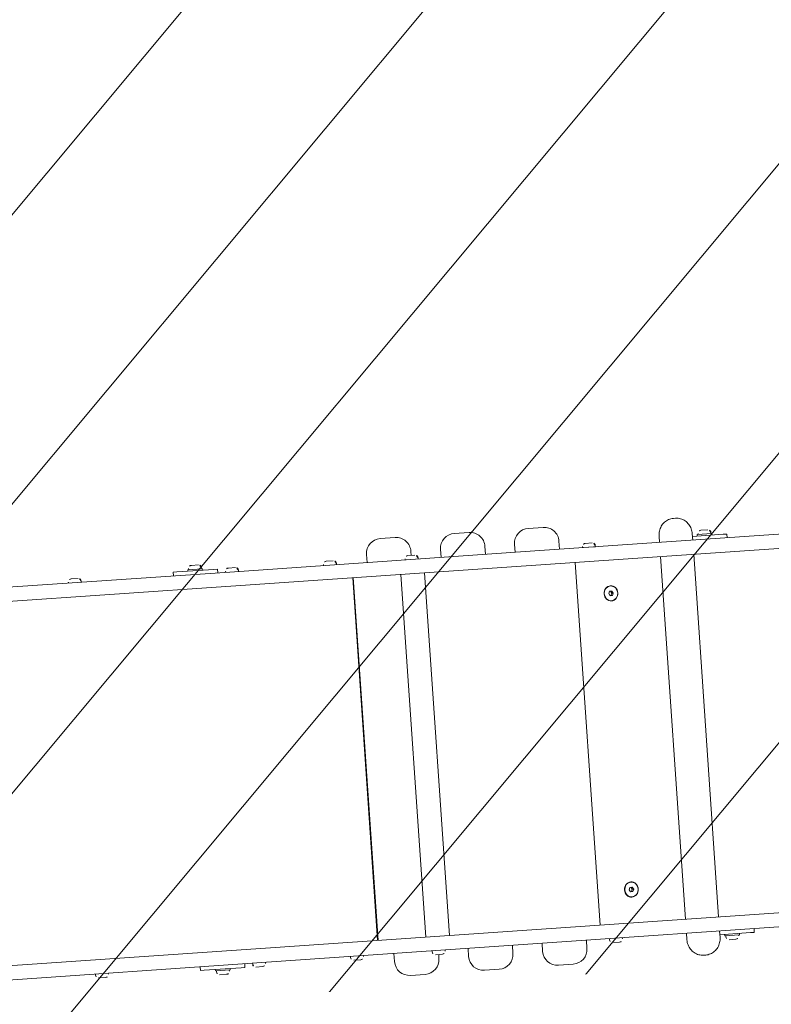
# Model space of a CAD drawing. Header units: metres. Extents: x 7493319 to 7493540, y 5986548 to 5986696.
# Tile 13 of 30: x 7493401.24 to 7493402.26, y 5986660.55 to 5986661.88. Entities that reach past the tile are written whole.
import ezdxf

# ---------------------------------------------------------------- set-up
doc = ezdxf.new("R2010")
doc.units = ezdxf.units.M
doc.header["$MEASUREMENT"] = 0
for name, color, linetype, lineweight in [('_k_kreskowanie', 250, 'CONTINUOUS', 5), ('_k_urzadzenia', 250, 'CONTINUOUS', 13), ('_k_widok', 7, 'CONTINUOUS', 18), ('_k_wymiar', 7, 'CONTINUOUS', 13), ('_k_ściany', 7, 'CONTINUOUS', 35)]:
    doc.layers.add(name, color=color, linetype=linetype, lineweight=lineweight)
doc.layers.add('_k_niewidoczna', color=72, linetype='CONTINUOUS', lineweight=9, plot=False)
doc.styles.add('GENERATED_STYLE_1', font='msgothic.ttc')

# ---------------------------------------------------------------- blocks, each defined once
blk = doc.blocks.new('2123EPZ')
at = {"layer": '_k_urzadzenia'}
for p, q in [((-2.954794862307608, 0.2950000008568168), (-2.974794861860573, 0.2950000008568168)), ((-2.854794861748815, 0.2950000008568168), (-2.874794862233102, 0.2950000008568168)), ((-2.754794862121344, 0.2950000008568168), (-2.774794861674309, 0.2950000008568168)), ((-2.578744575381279, 0.2950000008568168), (-2.575786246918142, 0.2950000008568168)), ((-3.398302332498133, 0.2654500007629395), (-3.398302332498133, 0.2640000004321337)), ((-3.394252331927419, 0.2695000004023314), (-3.384852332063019, 0.2695000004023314)), ((-3.380802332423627, 0.2654500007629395), (-3.380802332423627, 0.2640000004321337)), ((-3.256531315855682, 0.269000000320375), (-3.251531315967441, 0.269000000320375)), ((-3.256531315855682, 0.269000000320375), (-3.256531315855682, 0.2640000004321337)), ((-3.201531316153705, 0.269000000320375), (-3.251531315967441, 0.269000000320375)), ((-3.236531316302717, 0.2710000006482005), (-3.216531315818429, 0.2710000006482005)), ((-3.236531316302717, 0.269000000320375), (-3.236531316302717, 0.2710000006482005)), ((-3.235281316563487, 0.2724500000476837), (-3.235281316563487, 0.2710000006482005)), ((-3.231231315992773, 0.2765000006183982), (-3.221831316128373, 0.2765000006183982)), ((-3.217781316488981, 0.2724500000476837), (-3.217781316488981, 0.2710000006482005)), ((-3.216531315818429, 0.269000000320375), (-3.216531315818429, 0.2710000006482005)), ((-3.201531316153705, 0.269000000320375), (-3.196531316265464, 0.269000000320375)), ((-3.196531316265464, 0.2640000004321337), (-3.196531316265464, 0.269000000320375)), ((-3.185832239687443, 0.2654500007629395), (-3.185832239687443, 0.2640000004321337)), ((-3.181782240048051, 0.2695000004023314), (-3.172382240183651, 0.2695000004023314)), ((-3.168332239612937, 0.2654500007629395), (-3.168332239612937, 0.2640000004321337)), ((-3.053544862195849, 0.2654500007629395), (-3.053544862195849, 0.2640000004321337)), ((-3.049494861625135, 0.2695000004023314), (-3.040094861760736, 0.2695000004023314)), ((-3.036044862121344, 0.2654500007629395), (-3.036044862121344, 0.2640000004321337)), ((-2.994794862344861, 0.275000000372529), (-2.994794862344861, 0.2640000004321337)), ((-2.943294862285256, 0.2654500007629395), (-2.943294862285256, 0.2640000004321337)), ((-2.939244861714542, 0.2695000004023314), (-2.929844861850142, 0.2695000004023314)), ((-2.93479486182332, 0.2695000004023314), (-2.93479486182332, 0.275000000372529)), ((-2.925794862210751, 0.2654500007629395), (-2.925794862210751, 0.2640000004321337)), ((-2.894794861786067, 0.275000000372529), (-2.894794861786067, 0.2640000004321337)), ((-2.834794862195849, 0.2640000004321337), (-2.834794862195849, 0.275000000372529)), ((-2.794794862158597, 0.275000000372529), (-2.794794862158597, 0.2640000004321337)), ((-2.734794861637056, 0.2640000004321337), (-2.734794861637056, 0.275000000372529)), ((-2.703797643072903, 0.2655570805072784), (-2.703797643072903, 0.2641070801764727)), ((-2.699747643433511, 0.2696070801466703), (-2.690347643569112, 0.2696070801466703)), ((-2.68629764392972, 0.2655570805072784), (-2.68629764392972, 0.2641070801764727)), ((-2.599698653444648, 0.2640000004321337), (-2.599698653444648, 0.2724999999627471)), ((-2.554832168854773, 0.2640000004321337), (-2.554832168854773, 0.2724999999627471)), ((-2.513296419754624, 0.269000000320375), (-2.554832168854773, 0.269000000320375)), ((-2.548296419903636, 0.2710000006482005), (-2.528296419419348, 0.2710000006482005)), ((-2.548296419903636, 0.269000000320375), (-2.548296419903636, 0.2710000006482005)), ((-2.547046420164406, 0.2724500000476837), (-2.547046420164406, 0.2710000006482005)), ((-2.542996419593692, 0.2765000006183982), (-2.533596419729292, 0.2765000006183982)), ((-2.5295464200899, 0.2724500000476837), (-2.5295464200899, 0.2710000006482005)), ((-2.528296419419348, 0.269000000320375), (-2.528296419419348, 0.2710000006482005)), ((-2.513296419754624, 0.269000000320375), (-2.508296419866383, 0.269000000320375)), ((-2.508296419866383, 0.2640000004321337), (-2.508296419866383, 0.269000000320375)), ((-3.180141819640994, 0.2640000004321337), (-3.694479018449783, 0.2640000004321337)), ((-2.781124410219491, 0.2640000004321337), (-3.180141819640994, 0.2640000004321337)), ((-2.394989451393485, 0.2640000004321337), (-2.781124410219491, 0.2640000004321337)), ((-2.703797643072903, 0.2641070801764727), (-2.68629764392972, 0.2641070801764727)), ((-3.694479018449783, 0.2450000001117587), (-3.180141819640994, 0.2450000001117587)), ((-3.180141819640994, 0.2450000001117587), (-2.781124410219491, 0.2450000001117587)), ((-3.015544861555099, -0.2449999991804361), (-3.015544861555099, 0.2450000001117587)), ((-3.014794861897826, 0.2450000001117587), (-3.014794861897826, -0.2449999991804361)), ((-2.95054486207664, -0.2449999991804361), (-2.95054486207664, 0.2450000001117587)), ((-2.918544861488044, -0.2449999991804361), (-2.918544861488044, 0.2450000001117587)), ((-2.781124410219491, 0.2450000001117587), (-2.394989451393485, 0.2450000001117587)), ((-2.714794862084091, -0.2449999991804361), (-2.714794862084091, 0.2450000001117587)), ((-2.599698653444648, -0.2449999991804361), (-2.599698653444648, 0.2450000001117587)), ((-2.554832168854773, -0.2449999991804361), (-2.554832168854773, 0.2450000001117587)), ((-3.015544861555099, 0.2300000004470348), (-3.014794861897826, 0.2300000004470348)), ((-3.015544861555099, 0.2200000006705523), (-3.014794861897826, 0.2200000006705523)), ((-2.672783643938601, 0.1999045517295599), (-2.671289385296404, 0.2029511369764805)), ((-2.671139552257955, 0.1969534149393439), (-2.672783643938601, 0.1999045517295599)), ((-2.671289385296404, 0.2029511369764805), (-2.668151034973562, 0.2030465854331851)), ((-2.668366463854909, 0.2000954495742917), (-2.669979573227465, 0.2029909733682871)), ((-2.669860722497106, 0.1970488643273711), (-2.668366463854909, 0.2000954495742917)), ((-2.669645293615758, 0.2099999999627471), (-2.669856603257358, 0.2099999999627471)), ((-2.666506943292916, 0.2000954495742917), (-2.668366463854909, 0.2000954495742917)), ((-2.668151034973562, 0.2030465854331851), (-2.666506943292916, 0.2000954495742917)), ((-2.666506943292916, 0.2000954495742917), (-2.668001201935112, 0.1970488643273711)), ((-2.671170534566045, 0.1970090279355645), (-2.669860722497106, 0.1970488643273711)), ((-2.668001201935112, 0.1970488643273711), (-2.671139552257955, 0.1969534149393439)), ((-2.668001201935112, 0.1970488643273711), (-2.669860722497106, 0.1970488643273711)), ((-2.669645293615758, 0.1900000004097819), (-2.669856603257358, 0.1900000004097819)), ((-2.672780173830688, -0.2001887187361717), (-2.671360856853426, -0.1970988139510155)), ((-2.671360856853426, -0.1970988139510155), (-2.668225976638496, -0.1969100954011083)), ((-2.668369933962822, -0.1998112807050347), (-2.670021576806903, -0.1970181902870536)), ((-2.669645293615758, -0.1899999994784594), (-2.669856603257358, -0.1899999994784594)), ((-2.668225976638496, -0.1969100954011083), (-2.666510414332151, -0.1998112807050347)), ((-2.671064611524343, -0.2030899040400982), (-2.672780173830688, -0.2001887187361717)), ((-2.671128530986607, -0.2029818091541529), (-2.669789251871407, -0.202901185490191)), ((-2.667929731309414, -0.202901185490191), (-2.671064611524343, -0.2030899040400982)), ((-2.669645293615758, -0.2099999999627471), (-2.669856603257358, -0.2099999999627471)), ((-2.669789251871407, -0.202901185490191), (-2.668369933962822, -0.1998112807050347)), ((-2.667929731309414, -0.202901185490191), (-2.669789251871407, -0.202901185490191)), ((-2.666510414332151, -0.1998112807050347), (-2.668369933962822, -0.1998112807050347)), ((-2.666510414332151, -0.1998112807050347), (-2.667929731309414, -0.202901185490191)), ((-3.694479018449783, -0.2449999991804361), (-3.180141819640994, -0.2449999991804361)), ((-3.180141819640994, -0.2449999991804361), (-2.781124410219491, -0.2449999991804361)), ((-2.781124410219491, -0.2449999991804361), (-2.394989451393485, -0.2449999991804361)), ((-3.180141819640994, -0.2639999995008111), (-3.694479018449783, -0.2639999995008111)), ((-3.398302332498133, -0.2654499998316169), (-3.398302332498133, -0.2639999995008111)), ((-3.380802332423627, -0.2654499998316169), (-3.380802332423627, -0.2639999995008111)), ((-3.256531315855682, -0.2639999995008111), (-3.256531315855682, -0.2689999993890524)), ((-3.196531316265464, -0.2689999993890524), (-3.196531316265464, -0.2639999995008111)), ((-3.185832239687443, -0.2654499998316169), (-3.185832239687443, -0.2639999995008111)), ((-2.781124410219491, -0.2639999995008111), (-3.180141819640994, -0.2639999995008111)), ((-3.168332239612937, -0.2654499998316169), (-3.168332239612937, -0.2639999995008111)), ((-3.053544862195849, -0.2654499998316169), (-3.053544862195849, -0.2639999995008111)), ((-3.036044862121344, -0.2654499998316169), (-3.036044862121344, -0.2639999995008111)), ((-2.994794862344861, -0.2639999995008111), (-2.994794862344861, -0.2749999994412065)), ((-2.943294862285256, -0.2654499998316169), (-2.943294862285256, -0.2639999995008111)), ((-2.925794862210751, -0.2654499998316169), (-2.925794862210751, -0.2639999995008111)), ((-2.894794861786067, -0.2639999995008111), (-2.894794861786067, -0.2749999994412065)), ((-2.834794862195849, -0.2749999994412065), (-2.834794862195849, -0.2639999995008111)), ((-2.794794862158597, -0.2639999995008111), (-2.794794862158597, -0.2749999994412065)), ((-2.394989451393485, -0.2639999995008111), (-2.781124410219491, -0.2639999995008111)), ((-2.734794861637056, -0.2749999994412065), (-2.734794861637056, -0.2639999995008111)), ((-2.703798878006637, -0.2654499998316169), (-2.703798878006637, -0.2639999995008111)), ((-2.686298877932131, -0.2654499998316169), (-2.686298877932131, -0.2639999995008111)), ((-2.599698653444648, -0.2724999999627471), (-2.599698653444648, -0.2639999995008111)), ((-2.554832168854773, -0.2724999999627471), (-2.554832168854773, -0.2639999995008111)), ((-2.508296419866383, -0.2689999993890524), (-2.508296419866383, -0.2639999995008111)), ((-3.384852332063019, -0.2694999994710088), (-3.394252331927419, -0.2694999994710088)), ((-3.251531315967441, -0.2689999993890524), (-3.256531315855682, -0.2689999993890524)), ((-3.251531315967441, -0.2689999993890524), (-3.201531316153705, -0.2689999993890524)), ((-3.236531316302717, -0.2689999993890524), (-3.236531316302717, -0.2709999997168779)), ((-3.216531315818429, -0.2709999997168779), (-3.236531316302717, -0.2709999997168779)), ((-3.235281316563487, -0.2724500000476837), (-3.235281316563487, -0.2709999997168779)), ((-3.221831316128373, -0.2764999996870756), (-3.231231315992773, -0.2764999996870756)), ((-3.217781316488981, -0.2724500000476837), (-3.217781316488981, -0.2709999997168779)), ((-3.216531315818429, -0.2689999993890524), (-3.216531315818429, -0.2709999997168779)), ((-3.196531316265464, -0.2689999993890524), (-3.201531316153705, -0.2689999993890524)), ((-3.172382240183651, -0.2694999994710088), (-3.181782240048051, -0.2694999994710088)), ((-3.040094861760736, -0.2694999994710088), (-3.049494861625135, -0.2694999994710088)), ((-2.929844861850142, -0.2694999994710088), (-2.939244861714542, -0.2694999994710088)), ((-2.93479486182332, -0.2749999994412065), (-2.93479486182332, -0.2694999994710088)), ((-2.690348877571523, -0.2694999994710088), (-2.699748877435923, -0.2694999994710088)), ((-2.554832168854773, -0.2689999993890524), (-2.513296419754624, -0.2689999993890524)), ((-2.548296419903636, -0.2709999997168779), (-2.548296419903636, -0.2689999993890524)), ((-2.548296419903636, -0.2709999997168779), (-2.528296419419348, -0.2709999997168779)), ((-2.547046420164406, -0.2724500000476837), (-2.547046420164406, -0.2709999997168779)), ((-2.533596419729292, -0.2764999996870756), (-2.542996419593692, -0.2764999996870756)), ((-2.5295464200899, -0.2724500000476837), (-2.5295464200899, -0.2709999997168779)), ((-2.528296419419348, -0.2709999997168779), (-2.528296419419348, -0.2689999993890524)), ((-2.508296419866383, -0.2689999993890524), (-2.513296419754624, -0.2689999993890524)), ((-2.974794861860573, -0.2949999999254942), (-2.954794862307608, -0.2949999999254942)), ((-2.874794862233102, -0.2949999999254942), (-2.854794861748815, -0.2949999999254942)), ((-2.774794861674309, -0.2949999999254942), (-2.754794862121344, -0.2949999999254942)), ((-2.578744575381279, -0.2949999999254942), (-2.575786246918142, -0.2949999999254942))]:
    blk.add_line(p, q, dxfattribs=at)
for centre, radius, start, end in [((-2.974794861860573, 0.275000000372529), 0.01999999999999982, 90, 180), ((-2.954794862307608, 0.275000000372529), 0.0199999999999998, 0, 90), ((-2.874794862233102, 0.275000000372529), 0.01999999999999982, 90, 180), ((-2.854794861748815, 0.275000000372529), 0.01999999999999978, 0, 90), ((-2.774794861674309, 0.275000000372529), 0.01999999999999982, 90, 180), ((-2.754794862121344, 0.275000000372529), 0.01999999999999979, 0, 90), ((-3.394252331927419, 0.2654500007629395), 0.004050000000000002, 90, 180), ((-3.384852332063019, 0.2654500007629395), 0.004050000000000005, 0, 90), ((-3.231231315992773, 0.2724500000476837), 0.004050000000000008, 90, 180), ((-3.221831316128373, 0.2724500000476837), 0.00405000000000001, 0, 90), ((-3.181782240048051, 0.2654500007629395), 0.004050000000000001, 90, 180), ((-3.172382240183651, 0.2654500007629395), 0.004050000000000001, 0, 90), ((-3.049494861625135, 0.2654500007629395), 0.00405000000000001, 90, 180), ((-3.040094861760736, 0.2654500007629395), 0.00405000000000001, 0, 90), ((-2.939244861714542, 0.2654500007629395), 0.004050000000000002, 90, 180), ((-2.929844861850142, 0.2654500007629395), 0.004050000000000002, 0, 90), ((-2.699747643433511, 0.2655570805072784), 0.004050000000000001, 90, 180), ((-2.690347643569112, 0.2655570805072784), 0.004050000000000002, 0, 90), ((-2.542996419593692, 0.2724500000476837), 0.004050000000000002, 90, 180), ((-2.533596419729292, 0.2724500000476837), 0.004050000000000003, 0, 90), ((-2.700447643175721, 0.263707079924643), 0.0004000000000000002, 47.07957429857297, 90), ((-2.689647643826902, 0.263707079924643), 0.0004000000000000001, 90, 132.920425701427), ((-3.394252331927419, -0.2654499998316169), 0.004050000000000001, 180, 270), ((-3.384852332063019, -0.2654499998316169), 0.004050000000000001, 270, 0), ((-3.231231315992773, -0.2724500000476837), 0.004050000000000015, 180, 270), ((-3.221831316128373, -0.2724500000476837), 0.004050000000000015, 270, 0), ((-3.181782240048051, -0.2654499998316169), 0.004049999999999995, 180, 270), ((-3.172382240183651, -0.2654499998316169), 0.004049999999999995, 270, 0), ((-3.049494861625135, -0.2654499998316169), 0.004050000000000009, 180, 270), ((-3.040094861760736, -0.2654499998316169), 0.004050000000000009, 270, 0), ((-2.974794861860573, -0.2749999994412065), 0.01999999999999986, 180, 270), ((-2.954794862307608, -0.2749999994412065), 0.01999999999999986, 270, 0), ((-2.939244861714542, -0.2654499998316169), 0.004050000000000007, 180, 270), ((-2.929844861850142, -0.2654499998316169), 0.004050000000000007, 270, 0), ((-2.874794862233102, -0.2749999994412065), 0.01999999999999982, 180, 270), ((-2.854794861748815, -0.2749999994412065), 0.01999999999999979, 270, 0), ((-2.774794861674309, -0.2749999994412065), 0.01999999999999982, 180, 270), ((-2.754794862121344, -0.2749999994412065), 0.01999999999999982, 270, 0), ((-2.699748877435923, -0.2654499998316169), 0.004050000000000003, 180, 270), ((-2.690348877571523, -0.2654499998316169), 0.004050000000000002, 270, 0), ((-2.542996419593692, -0.2724500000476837), 0.004050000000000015, 180, 270), ((-2.533596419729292, -0.2724500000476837), 0.004050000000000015, 270, 0)]:
    blk.add_arc(centre, radius, start, end, dxfattribs=at)
for centre, major_axis, ratio in [((-2.669645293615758, 0.2000000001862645), (9.66677911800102e-19, -0.01025000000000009), 0.9063077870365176), ((-2.669645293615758, 0.2000000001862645), (9.133423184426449e-15, -0.01000000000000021), 0.9063077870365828), ((-2.669645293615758, -0.1999999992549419), (9.66677911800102e-19, -0.01025000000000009), 0.9063077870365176), ((-2.669645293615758, -0.1999999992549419), (9.308803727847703e-15, -0.01000000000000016), 0.9063077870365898)]:
    blk.add_ellipse(centre, major_axis=major_axis, ratio=ratio, dxfattribs=at)
for centre, major_axis, ratio, start_param, end_param in [((-2.669856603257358, 0.2000000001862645), (4.395789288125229e-17, -0.0100000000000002), 0.9063077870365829, 3.141592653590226, 6.283185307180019), ((-2.670067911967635, 0.2000000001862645), (-6.017825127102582e-15, 0.01024999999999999), 0.9063077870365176, 5.698022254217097, 6.260436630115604), ((-2.670067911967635, 0.2000000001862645), (6.027955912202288e-15, -0.01024999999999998), 0.9063077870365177, 0.02274867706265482, 0.5851630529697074), ((-2.669856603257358, -0.1999999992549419), (5.287437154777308e-17, -0.01000000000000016), 0.9063077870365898, 3.141592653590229, 6.283185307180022), ((-2.670067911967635, -0.1999999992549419), (-6.011302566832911e-15, 0.01025000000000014), 0.9063077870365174, 5.698022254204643, 6.260436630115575), ((-2.670067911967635, -0.1999999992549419), (6.016853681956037e-15, -0.0102499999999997), 0.9063077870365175, 0.0227486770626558, 0.5851630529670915)]:
    blk.add_ellipse(centre, major_axis=major_axis, ratio=ratio, start_param=start_param, end_param=end_param, dxfattribs=at)
for points, knots in [([(-2.599698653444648, 0.2724999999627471), (-2.599698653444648, 0.2747973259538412), (-2.599369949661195, 0.2770946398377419), (-2.598074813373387, 0.2814927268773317), (-2.597108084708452, 0.2835934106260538), (-2.594599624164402, 0.2874029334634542), (-2.593057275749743, 0.28911127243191), (-2.589517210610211, 0.2919491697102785), (-2.587519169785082, 0.2930772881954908), (-2.583300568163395, 0.2945896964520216), (-2.581086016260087, 0.2949856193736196), (-2.578826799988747, 0.2949998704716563), (-2.578785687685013, 0.2950000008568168), (-2.578744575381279, 0.2950000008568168)], [4.71238898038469, 4.71238898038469, 4.71238898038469, 4.71238898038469, 5.026548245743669, 5.026548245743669, 5.340707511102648, 5.340707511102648, 5.654866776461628, 5.654866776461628, 5.969026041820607, 5.969026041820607, 6.277468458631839, 6.277468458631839, 6.283185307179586, 6.283185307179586, 6.283185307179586, 6.283185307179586]), ([(-2.554832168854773, 0.2724999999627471), (-2.554832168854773, 0.2747973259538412), (-2.555160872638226, 0.2770946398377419), (-2.556456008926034, 0.2814927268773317), (-2.557422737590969, 0.2835934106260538), (-2.559931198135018, 0.2874029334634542), (-2.561473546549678, 0.28911127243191), (-2.56501361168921, 0.2919491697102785), (-2.567011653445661, 0.2930772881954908), (-2.571230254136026, 0.2945896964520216), (-2.573444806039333, 0.2949856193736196), (-2.575704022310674, 0.2949998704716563), (-2.575745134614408, 0.2950000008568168), (-2.575786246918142, 0.2950000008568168)], [4.71238898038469, 4.71238898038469, 4.71238898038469, 4.71238898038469, 5.026548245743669, 5.026548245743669, 5.340707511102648, 5.340707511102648, 5.654866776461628, 5.654866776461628, 5.969026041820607, 5.969026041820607, 6.277468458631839, 6.277468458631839, 6.283185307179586, 6.283185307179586, 6.283185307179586, 6.283185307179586]), ([(-2.578744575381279, -0.2949999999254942), (-2.580936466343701, -0.2949999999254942), (-2.583127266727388, -0.2946271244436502), (-2.587295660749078, -0.2931802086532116), (-2.589269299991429, -0.2920997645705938), (-2.592818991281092, -0.2893446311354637), (-2.594386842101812, -0.287660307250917), (-2.596950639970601, -0.2838893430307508), (-2.597947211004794, -0.2818032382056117), (-2.599303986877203, -0.2774247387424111), (-2.599664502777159, -0.2751324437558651), (-2.599697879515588, -0.2727235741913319), (-2.599698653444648, -0.2726117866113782), (-2.599698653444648, -0.2724999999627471)], [3.141592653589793, 3.141592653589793, 3.141592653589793, 3.141592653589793, 3.446383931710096, 3.446383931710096, 3.754624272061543, 3.754624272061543, 4.068783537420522, 4.068783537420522, 4.382942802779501, 4.382942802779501, 4.697102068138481, 4.697102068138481, 4.71238898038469, 4.71238898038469, 4.71238898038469, 4.71238898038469]), ([(-2.575786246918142, -0.2949999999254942), (-2.573594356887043, -0.2949999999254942), (-2.571403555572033, -0.2946271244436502), (-2.567235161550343, -0.2931802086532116), (-2.565261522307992, -0.2920997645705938), (-2.561711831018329, -0.2893446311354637), (-2.560143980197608, -0.287660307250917), (-2.55758018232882, -0.2838893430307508), (-2.556583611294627, -0.2818032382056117), (-2.555226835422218, -0.2774247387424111), (-2.554866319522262, -0.2751324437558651), (-2.554832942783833, -0.2727235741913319), (-2.554832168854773, -0.2726117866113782), (-2.554832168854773, -0.2724999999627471)], [3.141592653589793, 3.141592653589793, 3.141592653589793, 3.141592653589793, 3.446383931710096, 3.446383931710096, 3.754624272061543, 3.754624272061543, 4.068783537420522, 4.068783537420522, 4.382942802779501, 4.382942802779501, 4.697102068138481, 4.697102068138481, 4.71238898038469, 4.71238898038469, 4.71238898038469, 4.71238898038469])]:
    blk.add_open_spline(points, degree=3, knots=knots, dxfattribs=at)
at = {"layer": '_k_niewidoczna', "color": 1, "lineweight": 20, "insert": (-3.304798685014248, -0.4299453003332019), "char_height": 0.24, "width": 11.63444291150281, "attachment_point": 1, "line_spacing_factor": 1.55, "style": 'GENERATED_STYLE_1', "bg_fill": 2}
blk.add_mtext('\\A1;{\\f@MS Gothic|b0|i0|c238|p49;\\C256;\\P\\pxi-1,l1,t5;^I^I2123EPZ\\P\\pi-4,l4;^I}', dxfattribs=at)
blk = doc.blocks.new('PZ')
at = {"layer": '_k_kreskowanie'}
h = blk.add_hatch(dxfattribs=at)
h.set_pattern_fill('ANSI31', color=30, scale=2)
h.set_pattern_definition([(44.99999999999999, (0, 9.999999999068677), (-0.1767766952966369, 0.1767766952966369), [])])
h.paths.add_polyline_path([(0, 0), (-10.00000000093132, -9.313225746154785e-10), (-10, -8), (0, -8.000000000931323)])
at = {"layer": '_k_wymiar', "rotation": 358.818977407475}
blk.add_blockref('2123EPZ', (-4.142876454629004, -6.100376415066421), dxfattribs=at)
blk = doc.blocks.new('dz_89')
at = {"layer": '_k_widok', "rotation": 2.995343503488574}
blk.add_blockref('PZ', (62.81248085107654, 35.40524195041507), dxfattribs=at)

msp = doc.modelspace()

# ---------------------------------------------------------------- block references
at = {"layer": '_k_ściany', "rotation": 2.126854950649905}
msp.add_blockref('dz_89', (7493346.843220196, 5986629.826319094), dxfattribs=at)

doc.saveas('drawing.dxf')
